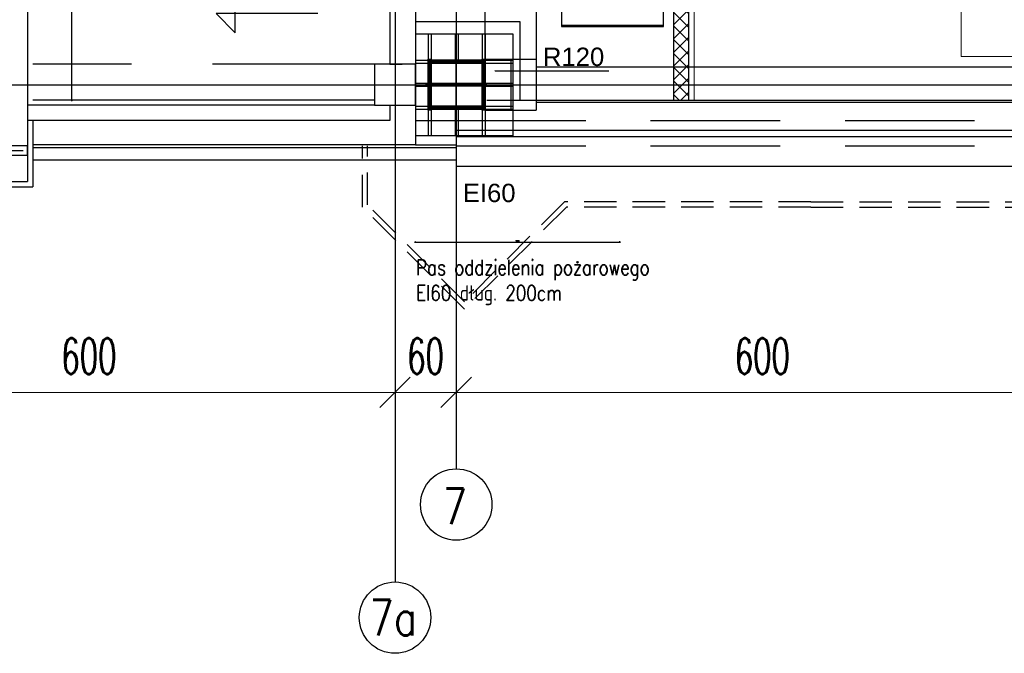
# Model space of a CAD drawing. Header units: centimetres. Extents: x -228435 to 46820, y -89367 to 152985.
# Tile 21 of 256: x -62818 to -53169, y -577 to 5638. Entities that reach past the tile are written whole.
import ezdxf

# ---------------------------------------------------------------- set-up
doc = ezdxf.new("R2010")
doc.units = ezdxf.units.CM
doc.header["$LTSCALE"] = 50
doc.header["$PDMODE"] = 35
doc.header["$PDSIZE"] = 0.1
for name, pattern in [('Balustrady$0$DASHED', [0.75, 0.5, -0.25]), ('Kondygnacja  -0_5$0$HIDDEN', [9.525, 6.35, -3.175]), ('Kondygnacja  -0_5$0$HIDDEN2', [4.7625, 3.175, -1.5875]), ('Osie rzutów$0$DASHDOT2', [12.7, 6.35, -3.175, 0, -3.175])]:
    doc.linetypes.add(name, pattern=pattern)
doc.layers.get('0').update_dxf_attribs({"color": 8})
doc.layers.get('DEFPOINTS').update_dxf_attribs({"color": 8})
for name, color, linetype in [('bgde-wywiewEXP', 250, 'Continuous'), ('Kondygnacja  -0_5$0$ARCH_GK', 8, 'Continuous'), ('Kondygnacja  -0_5$0$ARCH_INFO_KOTY_WYSOKOŚCIOWE_IST', 8, 'Continuous'), ('Kondygnacja  -0_5$0$ARCH_INFO_ODPORNOŚĆ OGNIOWA', 8, 'Continuous'), ('Kondygnacja  -0_5$0$ARCH_INFO_OPISY', 8, 'Continuous'), ('Kondygnacja  -0_5$0$ARCH_KONSTR_POWYŻEJ RZUTU', 8, 'Kondygnacja  -0_5$0$HIDDEN'), ('Kondygnacja  -0_5$0$ARCH_KONSTR_POWYŻEJ RZUTU_IST', 8, 'Kondygnacja  -0_5$0$HIDDEN2'), ('Kondygnacja  -0_5$0$ARCH_MUROWANE_IST', 8, 'Continuous'), ('Kondygnacja  -0_5$0$ARCH_NIEWIDOK_IST', 8, 'Kondygnacja  -0_5$0$HIDDEN'), ('Kondygnacja  -0_5$0$ARCH_OCIEPLENIE_IST', 8, 'Continuous'), ('Kondygnacja  -0_5$0$ARCH_OKŁADZINA', 8, 'Continuous'), ('Kondygnacja  -0_5$0$ARCH_POMOCNICZE', 8, 'Continuous'), ('Kondygnacja  -0_5$0$ARCH_PRZEKROJOWE_IST', 8, 'Continuous'), ('Kondygnacja  -0_5$0$ARCH_SCHODY_IST', 8, 'Continuous'), ('Kondygnacja  -0_5$0$ARCH_SŁUPY', 8, 'Continuous'), ('Kondygnacja  -0_5$0$ARCH_WIDOK_IST', 8, 'Continuous'), ('Kondygnacja  -0_5$0$ARCH_ŚLUSARKA_OKNA_IST', 8, 'Continuous'), ('Kondygnacja  -0_5$0$ARCH_ŻELBET_IST', 8, 'Continuous'), ('Osie rzutów$0$ARCH_INFO_OSIE_IST', 8, 'Osie rzutów$0$DASHDOT2'), ('Osie rzutów$0$ARCH_INFO_OSIE_OPISY_IST', 8, 'Continuous')]:
    doc.layers.add(name, color=color, linetype=linetype)
for name, color, linetype, lineweight in [('Kondygnacja  -0_5$0$ARCH_INFO_WYMIARY', 8, 'Continuous', 9), ('Kondygnacja  -0_5$0$ARCH_WIDOK', 8, 'Continuous', 13), ('Osie rzutów$0$ARCH_INFO_WYMIARY', 8, 'Continuous', 9)]:
    doc.layers.add(name, color=color, linetype=linetype, lineweight=lineweight)
doc.styles.add('Kondygnacja  -0_5$0$Arial', font='ARIAL.TTF')
doc.styles.add('Kondygnacja  -0_5$0$Romans', font='Romans.shx', dxfattribs={"width": 0.7})
doc.styles.add('Kondygnacja  -0_5$0$ROMANS-50-CM', font='romans.shx', dxfattribs={"width": 0.8, "height": 10})
doc.styles.add('Kondygnacja  -0_5$0$Standard', font='txt')
doc.styles.add('Osie rzutów$0$ROMANS-250-CM', font='romans.shx', dxfattribs={"width": 0.8, "height": 50})
doc.styles.add('Osie rzutów$0$wymiary_cuprum', font='Romans.shx', dxfattribs={"width": 0.6})
doc.dimstyles.new('Kondygnacja  -0_5$0$ISO-25', dxfattribs={"dimtxt": 2.5, "dimasz": 2.5, "dimexe": 1.25, "dimexo": 0.625, "dimtad": 1, "dimtxsty": 'Kondygnacja  -0_5$0$Standard', "dimcen": 2.5, "dimadec": 0, "dimazin": 0, "dimtfac": 1, "dimtmove": 0, "dimatfit": 3, "dimfxl": 1, "dimarcsym": 0})
doc.dimstyles.new('Kondygnacja  -0_5$0$Wymiary 1-100', dxfattribs={"dimtxt": 12, "dimasz": 10, "dimexe": 5, "dimexo": 0, "dimgap": 4, "dimtad": 1, "dimrnd": 0.5, "dimzin": 12, "dimdsep": 46, "dimtxsty": 'Kondygnacja  -0_5$0$Romans', "dimblk": 'Kondygnacja  -0_5$0$_Oblique', "dimcen": 10, "dimdle": 10, "dimclrt": 55, "dimazin": 0, "dimtfac": 1, "dimtmove": 1, "dimatfit": 3, "dimfxl": 8, "dimfxlon": 1, "dimtolj": 1, "dimtzin": 0, "dimarcsym": 0})
doc.dimstyles.new('Osie rzutów$0$ARCH_ CT', dxfattribs={"dimtxt": 20, "dimasz": 20, "dimexe": 12, "dimexo": 20, "dimgap": 5, "dimtad": 1, "dimdec": 1, "dimrnd": 0.5, "dimzin": 9, "dimdsep": 46, "dimtxsty": 'Osie rzutów$0$wymiary_cuprum', "dimblk": 'Osie rzutów$0$_Oblique', "dimcen": 8, "dimdle": 12, "dimclrd": 256, "dimclre": 256, "dimclrt": 55, "dimadec": 1, "dimazin": 0, "dimtfac": 1, "dimtdec": 1, "dimtmove": 1, "dimatfit": 2, "dimldrblk": 'Osie rzutów$0$_Dot', "dimfxl": 50, "dimtolj": 1, "dimtzin": 0, "dimlwd": -1, "dimlwe": -1, "dimarcsym": 0})
pattern_1 = [(45, (-6220.4609, -4950), (-0.67351921, 0.67351921), [])]

# ---------------------------------------------------------------- blocks, each defined once
blk = doc.blocks.new('Osie rzutów$0$_Oblique')
at = {"color": 0, "linetype": 'ByBlock', "lineweight": -2}
blk.add_line((-0.5, -0.5), (0.5, 0.5), dxfattribs=at)
blk = doc.blocks.new('*D284')
at = {"layer": 'DEFPOINTS', "color": 0}
for p in [(6260, 4732.19), (6860, 4732.19), (6860, 4698.26)]:
    blk.add_point(p, dxfattribs=at)
at = {"layer": 'Osie rzutów$0$ARCH_INFO_WYMIARY'}
for p, q in [((6260, 4717.19), (6260, 4690.26)), ((6860, 4717.19), (6860, 4690.26)), ((6252, 4698.26), (6868, 4698.26))]:
    blk.add_line(p, q, dxfattribs=at)
at = {"layer": 'Osie rzutów$0$ARCH_INFO_WYMIARY', "xscale": 30, "yscale": 30, "zscale": 30, "rotation": 180}
blk.add_blockref('Osie rzutów$0$_Oblique', (6260, 4698.26), dxfattribs=at)
at = {"layer": 'Osie rzutów$0$ARCH_INFO_WYMIARY', "xscale": 30, "yscale": 30, "zscale": 30}
blk.add_blockref('Osie rzutów$0$_Oblique', (6860, 4698.26), dxfattribs=at)
at = {"layer": 'Osie rzutów$0$ARCH_INFO_WYMIARY', "color": 55, "insert": (6560, 4733.76), "char_height": 35, "attachment_point": 5, "style": 'Osie rzutów$0$wymiary_cuprum'}
blk.add_mtext('\\A1;600', dxfattribs=at)
blk = doc.blocks.new('Osie rzutów$0$_Dot')
at = {"color": 0, "linetype": 'ByBlock', "lineweight": -2}
blk.add_line((-0.5, 0), (-1, 0), dxfattribs=at)
at = {"color": 0, "linetype": 'ByBlock', "const_width": 0.5}
blk.add_lwpolyline([(-0.25, 0, 1), (0.25, 0, 1)], format="xyb", close=True, dxfattribs=at)
blk = doc.blocks.new('*D285')
at = {"layer": 'DEFPOINTS', "color": 0}
for p in [(6200, 4732.19), (6260, 4732.19), (6260, 4698.26)]:
    blk.add_point(p, dxfattribs=at)
at = {"layer": 'Osie rzutów$0$ARCH_INFO_WYMIARY'}
for p, q in [((6200, 4717.19), (6200, 4690.26)), ((6260, 4717.19), (6260, 4690.26)), ((6192, 4698.26), (6268, 4698.26))]:
    blk.add_line(p, q, dxfattribs=at)
at = {"layer": 'Osie rzutów$0$ARCH_INFO_WYMIARY', "xscale": 30, "yscale": 30, "zscale": 30, "rotation": 180}
blk.add_blockref('Osie rzutów$0$_Oblique', (6200, 4698.26), dxfattribs=at)
at = {"layer": 'Osie rzutów$0$ARCH_INFO_WYMIARY', "xscale": 30, "yscale": 30, "zscale": 30}
blk.add_blockref('Osie rzutów$0$_Oblique', (6260, 4698.26), dxfattribs=at)
at = {"layer": 'Osie rzutów$0$ARCH_INFO_WYMIARY', "color": 55, "insert": (6230, 4733.76), "char_height": 35, "attachment_point": 5, "style": 'Osie rzutów$0$wymiary_cuprum'}
blk.add_mtext('\\A1;60', dxfattribs=at)
blk = doc.blocks.new('*D286')
at = {"layer": 'DEFPOINTS', "color": 0}
for p in [(5600, 4732.19), (6200, 4732.19), (6200, 4698.26)]:
    blk.add_point(p, dxfattribs=at)
at = {"layer": 'Osie rzutów$0$ARCH_INFO_WYMIARY'}
for p, q in [((5600, 4717.19), (5600, 4690.26)), ((6200, 4717.19), (6200, 4690.26)), ((5592, 4698.26), (6208, 4698.26))]:
    blk.add_line(p, q, dxfattribs=at)
at = {"layer": 'Osie rzutów$0$ARCH_INFO_WYMIARY', "xscale": 30, "yscale": 30, "zscale": 30, "rotation": 180}
blk.add_blockref('Osie rzutów$0$_Oblique', (5600, 4698.26), dxfattribs=at)
at = {"layer": 'Osie rzutów$0$ARCH_INFO_WYMIARY', "xscale": 30, "yscale": 30, "zscale": 30}
blk.add_blockref('Osie rzutów$0$_Oblique', (6200, 4698.26), dxfattribs=at)
at = {"layer": 'Osie rzutów$0$ARCH_INFO_WYMIARY', "color": 55, "insert": (5900, 4733.76), "char_height": 35, "attachment_point": 5, "style": 'Osie rzutów$0$wymiary_cuprum'}
blk.add_mtext('\\A1;600', dxfattribs=at)
blk = doc.blocks.new('Kondygnacja  -0_5$0$_Dot')
at = {"color": 0, "linetype": 'ByBlock', "lineweight": -2}
blk.add_line((-0.5, 0), (-1, 0), dxfattribs=at)
at = {"color": 0, "linetype": 'ByBlock', "const_width": 0.5}
blk.add_lwpolyline([(-0.25, 0, 1), (0.25, 0, 1)], format="xyb", close=True, dxfattribs=at)
blk = doc.blocks.new('Kondygnacja  -0_5$0$_Oblique')
at = {"color": 0, "linetype": 'ByBlock', "lineweight": -2}
blk.add_line((-0.5, -0.5), (0.5, 0.5), dxfattribs=at)
blk = doc.blocks.new('*D89')
at = {"layer": 'DEFPOINTS', "color": 0}
for p in [(-62709, 7020), (-62307, 7020), (-62709, 4850)]:
    blk.add_point(p, dxfattribs=at)
at = {"layer": 'Kondygnacja  -0_5$0$ARCH_INFO_WYMIARY', "color": 0, "lineweight": -2}
for p, q in [((-62315, 7020), (-62302, 7020)), ((-62307, 4840), (-62307, 7030)), ((-62315, 4850), (-62302, 4850))]:
    blk.add_line(p, q, dxfattribs=at)
at = {"layer": 'Kondygnacja  -0_5$0$ARCH_INFO_WYMIARY', "color": 0, "lineweight": -2, "xscale": 10, "yscale": 10, "zscale": 10}
for p, rotation in [((-62307, 7020), 90), ((-62307, 4850), 270)]:
    blk.add_blockref('Kondygnacja  -0_5$0$_Oblique', p, dxfattribs=dict(at, rotation=rotation))
at = {"layer": 'Kondygnacja  -0_5$0$ARCH_INFO_WYMIARY', "color": 55, "insert": (-62317, 5935), "char_height": 12, "attachment_point": 5, "rotation": 90, "style": 'Kondygnacja  -0_5$0$Romans'}
blk.add_mtext('\\A1;2170', dxfattribs=at)
blk = doc.blocks.new('*D118')
at = {"layer": 'DEFPOINTS', "color": 0}
for p in [(-56940, 4149), (-58940, 3456.3), (-56940, 3456.3)]:
    blk.add_point(p, dxfattribs=at)
at = {"layer": 'Kondygnacja  -0_5$0$ARCH_INFO_WYMIARY', "color": 0, "lineweight": -2}
for p, q in [((-58950, 3456.3), (-56930, 3456.3)), ((-58940, 3456.3), (-58940, 3461.3)), ((-56940, 3464.3), (-56940, 3451.3))]:
    blk.add_line(p, q, dxfattribs=at)
at = {"layer": 'Kondygnacja  -0_5$0$ARCH_INFO_WYMIARY', "color": 0, "lineweight": -2, "xscale": 10, "yscale": 10, "zscale": 10, "rotation": 180}
blk.add_blockref('Kondygnacja  -0_5$0$_Oblique', (-58940, 3456.3), dxfattribs=at)
at = {"layer": 'Kondygnacja  -0_5$0$ARCH_INFO_WYMIARY', "color": 0, "lineweight": -2, "xscale": 10, "yscale": 10, "zscale": 10}
blk.add_blockref('Kondygnacja  -0_5$0$_Oblique', (-56940, 3456.3), dxfattribs=at)
at = {"layer": 'Kondygnacja  -0_5$0$ARCH_INFO_WYMIARY', "color": 55, "insert": (-57940, 3466.3), "char_height": 12, "attachment_point": 5, "style": 'Kondygnacja  -0_5$0$Romans'}
blk.add_mtext('\\A1;2000', dxfattribs=at)
blk = doc.blocks.new('Kondygnacja  -0_5$0$słup 6.8.11')
at = {"layer": 'Kondygnacja  -0_5$0$ARCH_SŁUPY'}
h = blk.add_hatch(dxfattribs=at)
h.set_pattern_fill('ANSI31', color=256, scale=0.3, style=0)
h.set_pattern_definition(pattern_1)
h.paths.add_polyline_path([(15, 75), (12, 75), (12, 25), (15, 25)])
h = blk.add_hatch(dxfattribs=at)
h.set_pattern_fill('ANSI31', color=256, scale=0.3, style=0)
h.set_pattern_definition(pattern_1)
h.paths.add_polyline_path([(65, 71), (65, 74), (15, 74), (15, 71)])
h = blk.add_hatch(dxfattribs=at)
h.set_pattern_fill('ANSI31', color=256, scale=0.3, style=0)
h.set_pattern_definition(pattern_1)
h.paths.add_polyline_path([(68, 75), (65, 75), (65, 25), (68, 25)])
h = blk.add_hatch(dxfattribs=at)
h.set_pattern_fill('ANSI31', color=256, scale=0.3, style=0)
h.set_pattern_definition(pattern_1)
h.paths.add_polyline_path([(65, 48.5), (65, 51.5), (15, 51.5), (15, 48.5)])
h = blk.add_hatch(dxfattribs=at)
h.set_pattern_fill('ANSI31', color=256, scale=0.3, style=0)
h.set_pattern_definition(pattern_1)
h.paths.add_polyline_path([(65, 26), (65, 29), (15, 29), (15, 26)])
at = {"layer": 'Kondygnacja  -0_5$0$ARCH_POMOCNICZE'}
blk.add_lwpolyline([(95, 100), (95, 0), (0, 0), (0, 100)], close=True, dxfattribs=at)
for points in [[(12, 100), (12, 75)], [(15, 100), (15, 75)], [(38.5, 100), (38.5, 74)], [(41.5, 100), (41.5, 74)], [(65, 100), (65, 75)], [(68, 100), (68, 75)], [(0, 74), (12, 74)], [(0, 71), (12, 71)], [(68, 74), (95, 74)], [(68, 71), (95, 71)], [(0, 51.5), (12, 51.5)], [(0, 48.5), (12, 48.5)], [(68, 51.5), (95, 51.5)], [(68, 48.5), (95, 48.5)], [(0, 29), (12, 29)], [(68, 29), (95, 29)], [(0, 26), (12, 26)], [(12, 25), (12, 0)], [(15, 25), (15, 0)], [(38.5, 26), (38.5, 0)], [(41.5, 26), (41.5, 0)], [(65, 25), (65, 0)], [(68, 26), (95, 26)], [(68, 25), (68, 0)]]:
    blk.add_lwpolyline(points, dxfattribs=at)
at = {"layer": 'Kondygnacja  -0_5$0$ARCH_SŁUPY'}
for p, q in [((15, 51.5), (65, 51.5)), ((65, 48.5), (15, 48.5))]:
    blk.add_line(p, q, dxfattribs=at)
for points in [[(12, 75), (15, 75), (15, 25), (12, 25)], [(65, 75), (68, 75), (68, 25), (65, 25)]]:
    blk.add_lwpolyline(points, close=True, dxfattribs=at)
for points in [[(65, 74), (15, 74)], [(15, 71), (65, 71)], [(65, 29), (15, 29)], [(15, 26), (65, 26)]]:
    blk.add_lwpolyline(points, dxfattribs=at)
blk = doc.blocks.new('Kondygnacja  -0_5$0$konstrukcja istniejąca -0.5')
at = {"layer": 'Kondygnacja  -0_5$0$ARCH_KONSTR_POWYŻEJ RZUTU_IST', "ltscale": 10}
for p, q in [((6288.46, 4975), (6288.46, 12225)), ((6288.46, 4975), (6288.46, 5025)), ((6288.46, 5025), (6338.46, 5025)), ((6338.46, 5017.5), (7382, 5017.5)), ((7382, 4982.5), (6338.46, 4982.5)), ((6288.46, 4975), (6338.46, 4975))]:
    blk.add_line(p, q, dxfattribs=at)
for points in [[(6338.46, 6175), (6338.46, 5025)], [(6313.46, 5025), (6313.46, 4975)], [(6338.46, 5025), (6338.46, 4975)]]:
    blk.add_lwpolyline(points, dxfattribs=at)
blk = doc.blocks.new('Osie rzutów')
at = {"layer": 'Osie rzutów$0$ARCH_INFO_OSIE_IST', "ltscale": 10}
for p, q in [((6200, 12510), (6200, 4800)), ((6200, 12510), (6200, 4571.18)), ((6260, 12510), (6260, 4623.26)), ((6260, 4970), (6260, 5030)), ((4436.04, 5000), (15156.54, 5000)), ((6290, 5000), (6230, 5000))]:
    blk.add_line(p, q, dxfattribs=at)
at = {"layer": 'Osie rzutów$0$ARCH_INFO_OSIE_OPISY_IST'}
blk.add_line((6200, 4571.18), (6200, 4512.32), dxfattribs=at)
for centre in [(6260, 4588.26), (6200, 4477.32)]:
    blk.add_circle(centre, 35, dxfattribs=at)
at = {"layer": 'Osie rzutów$0$ARCH_INFO_OSIE_OPISY_IST', "style": 'Osie rzutów$0$ROMANS-250-CM', "width": 0.8}
for s, p in [('7', (6246.71, 4569.04)), ('7a', (6174.95, 4459.83))]:
    blk.add_text(s, height=35, dxfattribs=at).set_placement(p)
at = {"layer": 'Osie rzutów$0$ARCH_INFO_WYMIARY'}
for base, p1, p2, picture, middle in [((6200, 4698.26), (5600, 4732.19), (6200, 4732.19), '*D286', (5900, 4733.76)), ((6860, 4698.26), (6260, 4732.19), (6860, 4732.19), '*D284', (6560, 4733.76))]:
    dim = blk.add_linear_dim(base=base, p1=p1, p2=p2, dimstyle='Osie rzutów$0$ARCH_ CT', override={"dimtxt": 35, "dimasz": 30, "dimexe": 8, "dimexo": 15, "dimgap": 18, "dimdle": 8}, dxfattribs=at)
    dim.commit()
    dim.dimension.update_dxf_attribs({"geometry": picture, "text_midpoint": middle})
dim = blk.add_linear_dim(base=(6260, 4698.26), p1=(6200, 4732.19), p2=(6260, 4732.19), dimstyle='Osie rzutów$0$ARCH_ CT', override={"dimtxt": 35, "dimasz": 30, "dimexe": 8, "dimexo": 15, "dimgap": 18, "dimdle": 8}, dxfattribs=at)
dim.commit()
dim.dimension.update_dxf_attribs({"geometry": '*D285', "text_midpoint": (6230, 4698.26), "dimtype": 160})

msp = doc.modelspace()

# ---------------------------------------------------------------- hatches: boundary and pattern name
at = {"layer": 'Kondygnacja  -0_5$0$ARCH_GK', "linetype": 'Continuous', "lineweight": -3}
h = msp.add_hatch(dxfattribs=at)
h.set_pattern_fill('ANSI37', color=256, scale=30, style=0)
h.set_pattern_definition([(45, (-121140, -45000), (-67.35192, 67.35192), []), (135, (-121140, -45000), (-67.35192, -67.35192), [])])
h.paths.add_polyline_path([(-56410, 4850), (-56260, 4850), (-56260, 53640), (-56376.667, 53640), (-56410, 53540)], flags=0)
h.paths.add_polyline_path([(-56410, 53740), (-56376.667, 53640), (-56260, 53640), (-56260, 56010), (-56410, 56160)], flags=0)

# ---------------------------------------------------------------- linework, layer by layer
at = {"linetype": 'Balustrady$0$DASHED', "lineweight": 20, "ltscale": 50}
msp.add_lwpolyline([(-53592.361, 52511.025), (-51070.214, 52511.025), (-51070.214, 5276.785), (-53592.361, 5276.785)], close=True, dxfattribs=at)
at = {"layer": 'bgde-wywiewEXP', "linetype": 'Continuous'}
for points in [[(-57509.347, 5580.544), (-56509.347, 5580.544), (-56509.347, 15410.754), (-57509.347, 15410.754)], [(-57509.347, 5570.544), (-56509.347, 5570.544), (-56509.347, 5580.544), (-57509.347, 5580.544)]]:
    msp.add_lwpolyline(points, close=True, dxfattribs=at)
at = {"layer": 'Kondygnacja  -0_5$0$ARCH_GK', "linetype": 'Continuous', "lineweight": -3}
for p, q in [((-56260, 4850), (-56260, 56010)), ((-56410, 53540), (-56410, 4850)), ((-56410, 4850), (-56260, 4850))]:
    msp.add_line(p, q, dxfattribs=at)
at = {"layer": 'Kondygnacja  -0_5$0$ARCH_INFO_KOTY_WYSOKOŚCIOWE_IST'}
msp.add_lwpolyline([(-59895.959, 5697.471), (-60893.143, 5697.471), (-60705.643, 5509.971), (-60705.643, 5978.405)], dxfattribs=at)
at = {"layer": 'Kondygnacja  -0_5$0$ARCH_KONSTR_POWYŻEJ RZUTU_IST', "ltscale": 10}
msp.add_line((-59340, 5200), (-62690, 5200), dxfattribs=at)
at = {"layer": 'Kondygnacja  -0_5$0$ARCH_MUROWANE_IST', "ltscale": 4}
for p, q in [((-62740, 11990), (-62740, 4400)), ((-59190, 10800), (-59190, 5200)), ((-58940, 6000), (-58940, 4410)), ((-59190, 4800), (-59190, 4650)), ((-59190, 4650), (-62740, 4650)), ((-58940, 4650), (-58540, 4650)), ((-58540, 4700), (-58540, 4260)), ((-58940, 4410), (-62690, 4410)), ((-58540, 4380), (-62690, 4380)), ((-58940, 4410), (-58540, 4410)), ((-58540, 4260), (-62690, 4260))]:
    msp.add_line(p, q, dxfattribs=at)
msp.add_lwpolyline([(-62740, 4400), (-62740, 4400), (-67340, 4400), (-67340, 4650), (-65140, 4650)], dxfattribs=at)
at = {"layer": 'Kondygnacja  -0_5$0$ARCH_NIEWIDOK_IST', "ltscale": 4}
for p, q in [((-58540, 4650), (-37980, 4650)), ((-58540, 4650), (-37980, 4650)), ((-58540, 4400), (-43100, 4400))]:
    msp.add_line(p, q, dxfattribs=at)
at = {"layer": 'Kondygnacja  -0_5$0$ARCH_NIEWIDOK_IST'}
for points in [[(-55065, 3800), (-52540, 3799.984), (-51540, 2799.984), (-50540, 3799.984), (-50540, 4650)], [(-55065, 3850), (-52519.289, 3849.984), (-51540, 2870.695), (-50590, 3820.695), (-50590, 4650)], [(-55065, 3800), (-57460, 3799.984), (-58460, 2799.984), (-59460, 3799.984), (-59460, 4400)], [(-55065, 3849.985), (-57480.711, 3849.984), (-58460, 2870.695), (-59410, 3820.695), (-59410, 4400)]]:
    msp.add_lwpolyline(points, dxfattribs=at)
at = {"layer": 'Kondygnacja  -0_5$0$ARCH_OCIEPLENIE_IST'}
msp.add_line((-62785, 4350), (-67340, 4355), dxfattribs=at)
at = {"layer": 'Kondygnacja  -0_5$0$ARCH_OKŁADZINA'}
msp.add_lwpolyline([(-58940, 5620), (-57915.391, 5620), (-57915.391, 4850)], dxfattribs=at)
at = {"layer": 'Kondygnacja  -0_5$0$ARCH_PRZEKROJOWE_IST', "ltscale": 4}
for p, q in [((-62690, 4650), (-62690, 4000)), ((-62740, 4400), (-62740, 4050)), ((-67390, 4000), (-62690, 4000)), ((-67340, 4050), (-62740, 4050))]:
    msp.add_line(p, q, dxfattribs=at)
msp.add_lwpolyline([(-67340, 4400), (-67340, 4310), (-62740, 4310), (-62740, 4400)], dxfattribs=at)
at = {"layer": 'Kondygnacja  -0_5$0$ARCH_SCHODY_IST'}
for p, q in [((-62740, 10750), (-62740, 4800)), ((-59340, 4850), (-62690, 4850)), ((-59340, 4800), (-62740, 4800))]:
    msp.add_line(p, q, dxfattribs=at)
at = {"layer": 'Kondygnacja  -0_5$0$ARCH_WIDOK'}
msp.add_line((-56210, 55960), (-56210, 4850), dxfattribs=at)
at = {"layer": 'Kondygnacja  -0_5$0$ARCH_WIDOK_IST'}
for p, q in [((-58240, 4850), (-43100, 4850)), ((-58540, 4200), (-37930, 4200))]:
    msp.add_line(p, q, dxfattribs=at)
at = {"layer": 'Kondygnacja  -0_5$0$ARCH_ŚLUSARKA_OKNA_IST'}
for p, q in [((-43150, 4550), (-58540, 4550)), ((-43150, 4550), (-58540, 4550)), ((-43150, 4490), (-58540, 4490)), ((-43150, 4490), (-58540, 4490))]:
    msp.add_line(p, q, dxfattribs=at)
at = {"layer": 'Kondygnacja  -0_5$0$ARCH_ŻELBET_IST', "ltscale": 4}
msp.add_line((-59190, 5200), (-59070, 5200), dxfattribs=at)
msp.add_line((-59190, 5200), (-59070, 5200), dxfattribs=at)
msp.add_lwpolyline([(-59340, 4800), (-58940, 4800), (-58940, 5200), (-59340, 5200)], close=True, dxfattribs=at)
msp.add_lwpolyline([(-59340, 4800), (-58940, 4800), (-58940, 5200), (-59340, 5200)], close=True, dxfattribs=at)
msp.add_lwpolyline([(-59340, 4800), (-58940, 4800), (-58940, 5200), (-59340, 5200)], close=True, dxfattribs=at)

# ---------------------------------------------------------------- block references
at = {"layer": 'Kondygnacja  -0_5$0$ARCH_KONSTR_POWYŻEJ RZUTU', "xscale": 10, "yscale": 10, "zscale": 10}
msp.add_blockref('Kondygnacja  -0_5$0$konstrukcja istniejąca -0.5', (-121140, -45000), dxfattribs=at)
at = {"layer": 'Kondygnacja  -0_5$0$ARCH_SŁUPY', "xscale": 10, "yscale": 10, "zscale": 10}
msp.add_blockref('Kondygnacja  -0_5$0$słup 6.8.11', (-58935.391, 4500), dxfattribs=at)
at = {"layer": 'Osie rzutów$0$ARCH_INFO_OSIE_OPISY_IST', "xscale": 10, "yscale": 10, "zscale": 10}
msp.add_blockref('Osie rzutów', (-121140, -45000), dxfattribs=at)

# ---------------------------------------------------------------- texts
at = {"layer": 'Kondygnacja  -0_5$0$ARCH_INFO_ODPORNOŚĆ OGNIOWA', "char_height": 180, "width": 533.32525, "attachment_point": 5, "style": 'Kondygnacja  -0_5$0$Arial'}
for s, insert in [('\\PR120', (-57390.07, 5422.483)), ('\\PEI60', (-58217.344, 4087.226))]:
    msp.add_mtext(s, dxfattribs=dict(at, insert=insert))
at = {"layer": 'Kondygnacja  -0_5$0$ARCH_INFO_OPISY', "insert": (-58933.377, 3282.709), "char_height": 150, "width": 3475.65685, "attachment_point": 1, "style": 'Kondygnacja  -0_5$0$ROMANS-50-CM'}
msp.add_mtext('Pas oddzielenia pożarowego\\PEI60 dług. 200cm', dxfattribs=at)

# ---------------------------------------------------------------- dimensions: what is measured, and where the dimension line sits
at = {"layer": 'Kondygnacja  -0_5$0$ARCH_INFO_WYMIARY'}
dim = msp.add_linear_dim(base=(-62307.03, 7020), p1=(-62708.997, 4850), p2=(-62708.997, 7020), angle=90, dimstyle='Kondygnacja  -0_5$0$Wymiary 1-100', dxfattribs=at)
dim.commit()
dim.dimension.update_dxf_attribs({"geometry": '*D89', "text_midpoint": (-62317.03, 5935)})
dim = msp.add_linear_dim(base=(-56940, 3456.336), p1=(-58940, 3456.336), p2=(-56940, 4148.994), dimstyle='Kondygnacja  -0_5$0$Wymiary 1-100', dxfattribs=at)
dim.commit()
dim.dimension.update_dxf_attribs({"geometry": '*D118', "text_midpoint": (-57940, 3466.336)})

# ---------------------------------------------------------------- leaders
at = {"layer": 'Kondygnacja  -0_5$0$ARCH_INFO_ODPORNOŚĆ OGNIOWA'}
msp.add_leader([(-58160.204, 5136.096), (-57787.714, 5136.096), (-57044.236, 5136.096)], dimstyle='Kondygnacja  -0_5$0$ISO-25', override={"dimscale": 5, "dimasz": 2, "dimtad": 0, "dimldrblk": 'Kondygnacja  -0_5$0$_Dot'}, dxfattribs=at)

doc.saveas('drawing.dxf')
